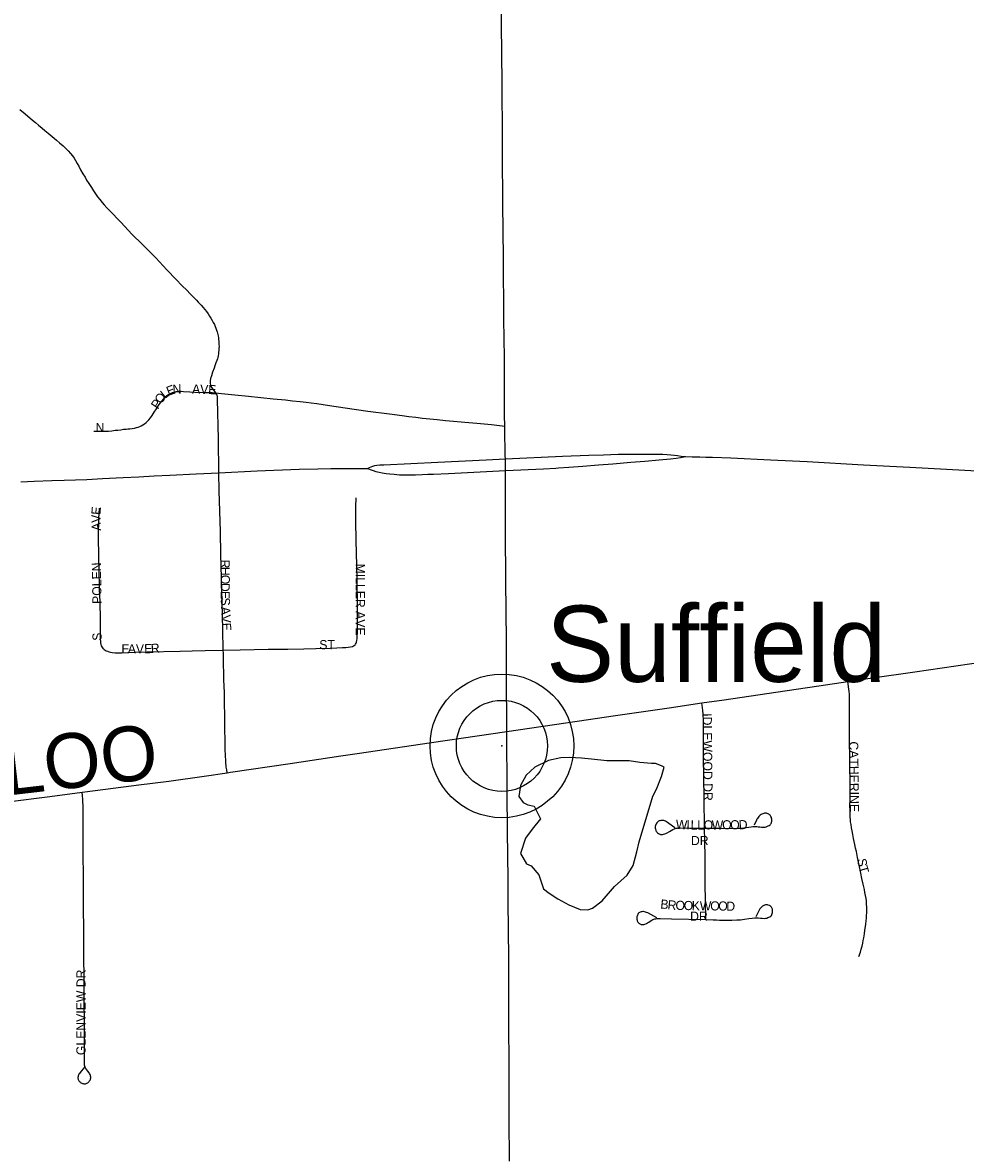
# Model space of a CAD drawing. Header units: feet. Extents: x 2113747 to 2516209, y 960708 to 1356798.
# Tile 9 of 206: x 2283997 to 2289153, y 1101027 to 1107212. Entities that reach past the tile are written whole.
import ezdxf

# ---------------------------------------------------------------- set-up
doc = ezdxf.new("R2010")
doc.units = ezdxf.units.FT
doc.header["$LTSCALE"] = 50
doc.header["$MEASUREMENT"] = 0
for name, color, linetype in [('0_Xref', 7, 'Continuous'), ('GM_X_County_Road', 3, 'Continuous'), ('GM_X_County_Road_Text', 3, 'Continuous'), ('GM_X_Minor_Lake', 5, 'Continuous'), ('GM_X_State_Route', 1, 'Continuous'), ('GM_X_Township_Road', 4, 'Continuous'), ('GM_X_Township_Subdivision', 4, 'Continuous'), ('GM_X_Township_Subdivision_Text', 4, 'Continuous'), ('GM_X_Unincorporated', 1, 'Continuous'), ('GM_X_Unincorporated_Location', 2, 'Continuous'), ('GM_X_Unincorporated_Text', 251, 'Continuous'), ('GM_X_US_Route', 1, 'Continuous')]:
    doc.layers.add(name, color=color, linetype=linetype)
doc.styles.add('Styledgn030', font='dgn030.shx')

# ---------------------------------------------------------------- blocks, each defined once
blk = doc.blocks.new('Unicorp16')
at = {"layer": 'GM_X_Unincorporated'}
for radius in [392.8488348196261, 249.0278639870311]:
    blk.add_circle((0, 0), radius, dxfattribs=at)
blk = doc.blocks.new('POR')
at = {"layer": 'GM_X_County_Road', "flags": 128}
for points in [[(2288509.530583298, 1103607.438449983), (2288632.889916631, 1103625.679883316), (2288876.065283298, 1103660.751991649), (2289025.868133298, 1103683.258508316), (2289176.556808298, 1103704.879199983), (2289408.446108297, 1103738.638974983), (2289580.394583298, 1103763.310841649), (2289722.389049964, 1103783.652008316), (2289873.504233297, 1103805.305508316), (2290119.271458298, 1103841.230633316), (2290336.823516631, 1103872.398549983), (2290625.602466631, 1103914.819724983), (2290869.630849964, 1103950.744849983), (2291014.217174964, 1103971.939033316), (2291201.618374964, 1103999.301183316), (2291366.381824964, 1104023.480924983), (2291483.540383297, 1104040.672491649), (2291586.000808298, 1104055.797133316), (2291638.559758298, 1104063.179008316)], [(2287711.664724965, 1103490.772016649), (2287834.335083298, 1103508.816599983), (2288116.585174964, 1103549.92544165), (2288351.952158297, 1103584.111724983), (2288509.530583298, 1103607.438449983)], [(2286644.409641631, 1103335.063666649), (2286770.032749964, 1103353.403524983), (2286905.957674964, 1103372.891674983), (2287030.826191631, 1103391.526808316), (2287239.421574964, 1103421.808899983), (2287533.843558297, 1103464.656583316), (2287711.664724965, 1103490.772016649)], [(2285839.654033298, 1103215.641333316), (2285974.069774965, 1103236.113733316), (2286232.894716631, 1103275.057224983), (2286482.172433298, 1103311.408858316), (2286644.409641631, 1103335.063666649)], [(2285115.935008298, 1103109.112674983), (2285132.962533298, 1103111.671724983), (2285459.930383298, 1103160.162441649), (2285737.423266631, 1103200.844774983), (2285839.654033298, 1103215.641333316)], [(2284321.743683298, 1103002.223124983), (2284450.778858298, 1103019.053799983), (2284632.733874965, 1103042.413333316), (2284796.873966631, 1103064.034024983), (2284989.229224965, 1103090.018224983), (2285115.935008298, 1103109.112674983)], [(2283698.713433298, 1102919.939824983), (2283914.493841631, 1102949.401708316), (2284145.530124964, 1102979.224483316), (2284321.743683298, 1103002.223124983)]]:
    blk.add_lwpolyline(points, dxfattribs=at)
at = {"layer": 'GM_X_Minor_Lake'}
blk.add_line((2287369.789999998, 1102732), (2287443.249999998, 1102980.66), dxfattribs=at)
at = {"layer": 'GM_X_Minor_Lake', "flags": 128}
blk.add_lwpolyline([(2287443.249999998, 1102980.66), (2287463.169999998, 1103018.79), (2287491.019999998, 1103088.99), (2287504.909999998, 1103139.11), (2287490.889999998, 1103147.11), (2287458.859999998, 1103159.06), (2287436.869999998, 1103159.01), (2287372.839999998, 1103164.87), (2287314.819999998, 1103174.76), (2287252.819999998, 1103174.62), (2287192.809999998, 1103174.49), (2287108.789999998, 1103184.33), (2287052.779999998, 1103188.2), (2286988.769999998, 1103192.07), (2286940.769999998, 1103189.96), (2286872.799999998, 1103175.78), (2286798.869999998, 1103139.53), (2286750.959999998, 1103095.35), (2286719.079999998, 1103039.16), (2286711.209999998, 1102979.02), (2286735.289999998, 1102947.02), (2286759.319999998, 1102933.04), (2286795.339999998, 1102927.11), (2286829.489999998, 1102857.04), (2286783.609999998, 1102800.82), (2286747.719999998, 1102750.65), (2286719.899999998, 1102668.41), (2286752.019999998, 1102610.37), (2286778.039999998, 1102600.41), (2286820.159999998, 1102550.41), (2286846.319999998, 1102474.31), (2286876.379999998, 1102450.33), (2286924.439999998, 1102420.38), (2286984.519999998, 1102386.45), (2287046.579999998, 1102360.53), (2287088.589999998, 1102358.62), (2287114.569999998, 1102368.71), (2287166.489999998, 1102408.9), (2287234.319999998, 1102487.21), (2287304.179999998, 1102549.49), (2287336.069999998, 1102601.67), (2287355.909999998, 1102675.86), (2287369.789999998, 1102732)], dxfattribs=at)
at = {"layer": 'GM_X_State_Route', "flags": 128}
for points in [[(2286621.696008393, 1106578.824560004), (2286620.131474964, 1106880.266549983), (2286616.817833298, 1107203.723908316), (2286616.883449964, 1107358.743283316)], [(2286631.925549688, 1105317.078430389), (2286631.614391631, 1105379.186874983), (2286628.661641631, 1105589.783566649), (2286626.660333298, 1105924.986308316), (2286622.887374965, 1106220.687816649), (2286622.132783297, 1106494.670208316), (2286621.696008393, 1106578.824560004)], [(2286636.798378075, 1104841.971619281), (2286634.304674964, 1104992.573474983), (2286634.107824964, 1105005.598383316), (2286633.189191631, 1105064.850233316), (2286631.925549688, 1105317.078430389)], [(2286638.110441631, 1104762.619866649), (2286637.060574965, 1104826.136799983), (2286636.798378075, 1104841.971619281)], [(2286637.556547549, 1104429.518739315), (2286637.323041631, 1104457.699216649), (2286638.110441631, 1104762.619866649)], [(2286644.409641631, 1103335.063666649), (2286644.376833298, 1103336.802508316), (2286643.851899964, 1103651.959358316), (2286642.703608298, 1103830.699158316), (2286639.816474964, 1104156.781183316), (2286637.556547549, 1104429.518739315)], [(2286658.799815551, 1101218.489953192), (2286658.484416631, 1101261.511383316), (2286658.582841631, 1101485.985999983), (2286656.942424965, 1101759.968391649), (2286655.367624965, 1102093.891608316), (2286652.480491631, 1102404.783374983), (2286651.660283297, 1102525.911741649), (2286648.313833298, 1102789.461083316), (2286646.673416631, 1102999.204758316), (2286644.409641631, 1103335.063666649)], [(2286660.518533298, 1100984.051308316), (2286658.799815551, 1101218.489953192)]]:
    blk.add_lwpolyline(points, dxfattribs=at)
at = {"layer": 'GM_X_Township_Road', "flags": 128}
for points in [[(2283982.177433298, 1106737.123791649), (2284010.392599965, 1106713.239324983), (2284050.385958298, 1106679.118658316), (2284066.822933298, 1106665.437583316), (2284084.178541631, 1106650.214516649), (2284103.272991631, 1106633.711924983), (2284117.511808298, 1106621.441608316), (2284127.157458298, 1106613.731649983), (2284136.278174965, 1106606.776283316), (2284147.990749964, 1106597.65556665), (2284158.390991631, 1106588.961358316), (2284169.250549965, 1106580.267149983), (2284182.275458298, 1106569.40759165), (2284198.778049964, 1106555.103158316), (2284217.872499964, 1106538.141249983), (2284233.489266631, 1106522.524483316), (2284246.087666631, 1106509.893274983), (2284258.653258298, 1106496.015349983), (2284269.086308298, 1106482.990441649), (2284278.207024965, 1106470.392041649), (2284286.441916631, 1106457.334324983), (2284295.562633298, 1106441.717558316), (2284303.797524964, 1106426.953808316), (2284314.197766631, 1106407.40004165), (2284326.369658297, 1106385.254416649), (2284338.082233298, 1106366.159966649), (2284347.170141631, 1106350.936899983), (2284358.456208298, 1106332.268958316), (2284372.793449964, 1106309.664016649), (2284384.506024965, 1106292.73491665), (2284395.759283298, 1106275.379308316), (2284407.045349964, 1106259.729733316), (2284418.790733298, 1106244.112966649), (2284431.356324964, 1106228.889899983), (2284442.642391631, 1106215.438483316), (2284457.832649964, 1106198.935891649), (2284471.710574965, 1106183.712824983), (2284533.357433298, 1106119.867808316), (2284596.710324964, 1106053.398124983), (2284651.401816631, 1105999.52684165), (2284724.761249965, 1105925.675283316), (2284786.375299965, 1105859.664916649), (2284836.703283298, 1105807.105966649), (2284867.969624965, 1105774.527291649), (2284896.184791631, 1105746.738633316), (2284912.228066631, 1105730.662549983), (2284931.322516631, 1105710.64946665), (2284947.825108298, 1105693.72036665), (2284957.798841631, 1105683.287316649), (2284966.493049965, 1105674.166599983), (2284973.874924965, 1105666.35821665), (2284984.275166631, 1105654.186324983), (2284993.395883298, 1105643.326766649), (2285002.943108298, 1105631.154874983), (2285012.063824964, 1105618.589283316), (2285019.872208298, 1105606.843899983), (2285026.368258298, 1105595.98434165), (2285034.176641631, 1105582.959433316), (2285039.819674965, 1105572.099874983), (2285045.462708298, 1105560.813808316), (2285050.252724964, 1105550.380758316), (2285054.124108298, 1105540.833533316), (2285058.028299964, 1105530.400483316), (2285061.079474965, 1105520.426749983), (2285063.244824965, 1105512.585558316), (2285064.983666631, 1105505.236491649), (2285066.263191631, 1105499.134141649), (2285068.002033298, 1105487.848074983), (2285068.887858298, 1105478.727358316), (2285069.740874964, 1105469.180133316), (2285070.167383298, 1105460.485924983), (2285070.593891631, 1105450.938699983), (2285071.020399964, 1105440.079141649), (2285070.593891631, 1105430.958424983), (2285069.708066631, 1105418.392833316), (2285068.855049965, 1105408.812799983), (2285067.969224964, 1105399.72489165), (2285066.230383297, 1105389.291841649), (2285064.491541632, 1105380.171124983), (2285062.326191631, 1105372.362741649), (2285058.848508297, 1105363.242024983), (2285054.058491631, 1105351.10294165), (2285048.415458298, 1105335.453366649), (2285043.625441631, 1105322.001949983), (2285035.784249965, 1105300.282833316), (2285029.255391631, 1105279.449541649), (2285025.351199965, 1105264.685791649), (2285022.726533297, 1105252.546708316), (2285022.300024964, 1105245.591341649), (2285022.726533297, 1105238.209466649), (2285024.038866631, 1105231.254099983), (2285027.057233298, 1105222.133383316), (2285031.420741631, 1105214.751508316), (2285035.751441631, 1105208.222649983), (2285041.820983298, 1105199.561249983), (2285051.794716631, 1105186.962849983)], [(2285051.794716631, 1105186.962849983), (2285083.946883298, 1105183.911674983), (2285157.306316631, 1105175.611166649), (2285232.863908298, 1105168.196483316), (2285367.017183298, 1105155.105958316), (2285434.766391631, 1105148.15059165), (2285473.841116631, 1105143.787083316), (2285514.228174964, 1105139.423574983), (2285548.086374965, 1105135.486574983), (2285574.562699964, 1105132.435399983), (2285606.255549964, 1105128.531208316), (2285675.743599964, 1105118.065349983), (2285761.701433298, 1105105.007633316), (2285885.880974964, 1105087.159899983), (2286002.678641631, 1105071.47751665), (2286072.560391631, 1105062.750499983), (2286109.469766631, 1105058.386991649), (2286148.117983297, 1105053.596974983), (2286183.911874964, 1105049.397508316), (2286223.216258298, 1105044.869958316), (2286264.029824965, 1105040.506449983), (2286309.633408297, 1105036.602258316), (2286353.038833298, 1105032.665258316), (2286414.685691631, 1105027.415924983), (2286481.122566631, 1105021.313574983), (2286561.896683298, 1105013.045874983), (2286634.107824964, 1105005.598383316)]]:
    blk.add_lwpolyline(points, dxfattribs=at)
at = {"layer": 'GM_X_Township_Subdivision', "flags": 128}
for points in [[(2284385.654316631, 1104978.17061665), (2284403.009924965, 1104977.28479165), (2284417.773674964, 1104976.825474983), (2284434.276266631, 1104976.825474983), (2284450.778858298, 1104977.251983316), (2284466.854941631, 1104978.137808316), (2284484.210549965, 1104979.84384165), (2284503.764316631, 1104982.00919165), (2284518.495258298, 1104983.748033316), (2284533.259008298, 1104985.486874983), (2284549.335091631, 1104987.652224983), (2284562.359999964, 1104988.931749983), (2284573.219558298, 1104989.817574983), (2284583.652608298, 1104990.67059165), (2284596.251008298, 1104991.982924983), (2284608.816599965, 1104994.148274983), (2284619.676158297, 1104996.740133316), (2284629.059341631, 1104999.856924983), (2284637.064574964, 1105002.809674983), (2284645.725974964, 1105007.140374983), (2284654.420183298, 1105011.897583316), (2284663.114391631, 1105017.999933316), (2284672.661616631, 1105025.677083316), (2284680.043491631, 1105032.730874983), (2284687.064474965, 1105039.948708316), (2284695.693066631, 1105050.972308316), (2284705.273099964, 1105063.997216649), (2284716.132658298, 1105080.499808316), (2284728.698249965, 1105099.594258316), (2284740.870141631, 1105117.802883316), (2284749.564349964, 1105130.401283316), (2284758.685066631, 1105142.113858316), (2284766.952766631, 1105152.546908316), (2284772.595799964, 1105159.502274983), (2284779.551166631, 1105166.424833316), (2284786.047216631, 1105172.067866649), (2284793.888408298, 1105177.710899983), (2284802.123299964, 1105182.468108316), (2284809.964491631, 1105185.945791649), (2284816.887049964, 1105188.570458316), (2284826.893591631, 1105191.588824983), (2284836.440816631, 1105193.754174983), (2284845.561533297, 1105195.066508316), (2284853.796424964, 1105195.49301665), (2284864.229474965, 1105195.49301665), (2284877.319999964, 1105195.066508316), (2284911.571899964, 1105193.294858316), (2284939.360558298, 1105191.424783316), (2284984.931333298, 1105188.89854165), (2285010.981149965, 1105188.045524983), (2285032.700266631, 1105188.045524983), (2285051.794716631, 1105186.962849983)], [(2285070.265808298, 1104749.758999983), (2285067.575524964, 1104935.158891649), (2285063.080783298, 1105150.676833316), (2285063.080783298, 1105161.109883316), (2285062.227766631, 1105167.605933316), (2285060.488924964, 1105173.675474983), (2285057.437749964, 1105179.580974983), (2285051.794716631, 1105186.962849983)], [(2285084.55859335, 1104174.920453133), (2285081.650299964, 1104302.515799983), (2285079.091249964, 1104428.007674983), (2285072.726433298, 1104650.612216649), (2285070.265808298, 1104749.758999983)], [(2285800.907391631, 1103800.482683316), (2285806.123916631, 1103802.648033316), (2285810.913933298, 1103805.666399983), (2285814.818124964, 1103809.144083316), (2285818.295808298, 1103813.048274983), (2285821.346983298, 1103817.838291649), (2285823.512333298, 1103823.907833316), (2285825.251174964, 1103832.142724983), (2285826.563508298, 1103844.314616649), (2285827.449333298, 1103857.766033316), (2285828.302349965, 1103872.956291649), (2285828.761666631, 1103902.943108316), (2285828.367966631, 1104019.281458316), (2285826.268233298, 1104163.90059165), (2285822.856166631, 1104313.703441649), (2285821.576641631, 1104378.401474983), (2285820.723624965, 1104415.278041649), (2285819.903416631, 1104450.02206665), (2285819.936224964, 1104511.340841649), (2285820.034649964, 1104563.571708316), (2285820.395541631, 1104611.996808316)], [(2284439.295941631, 1103787.162499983), (2284435.358941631, 1103791.985324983), (2284431.881258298, 1103797.201849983), (2284428.862891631, 1103803.304199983), (2284426.697541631, 1103810.226758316), (2284424.958699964, 1103819.806791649), (2284424.072874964, 1103828.46819165), (2284423.219858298, 1103839.327749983), (2284422.793349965, 1103852.352658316), (2284422.793349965, 1103865.836883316), (2284422.826158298, 1103880.14131665), (2284422.826158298, 1103903.172766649), (2284421.973141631, 1103983.48756665), (2284421.349783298, 1104008.126624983), (2284420.693616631, 1104040.803724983), (2284418.987583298, 1104081.61729165), (2284418.134566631, 1104109.832458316), (2284417.708058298, 1104139.819274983), (2284416.428533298, 1104199.300783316), (2284411.605708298, 1104394.182283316), (2284411.769749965, 1104425.51424165), (2284412.918041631, 1104476.20311665), (2284413.967908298, 1104500.186008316), (2284415.706749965, 1104526.695141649), (2284417.904908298, 1104556.222641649)], [(2285094.347124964, 1103779.386924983), (2285091.656841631, 1103893.330266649), (2285087.588608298, 1104041.984824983), (2285084.55859335, 1104174.920453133)], [(2285094.347124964, 1103779.386924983), (2285186.571349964, 1103781.191383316), (2285339.687841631, 1103784.308174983), (2285392.804533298, 1103784.997149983), (2285447.528833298, 1103785.850166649), (2285535.225508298, 1103787.129691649), (2285601.235874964, 1103788.802916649), (2285679.385324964, 1103790.935458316), (2285714.555858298, 1103792.24779165), (2285747.134533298, 1103793.527316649), (2285765.375966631, 1103794.80684165), (2285777.941558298, 1103796.119174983), (2285790.113449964, 1103797.858016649), (2285800.907391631, 1103800.482683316)], [(2284439.295941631, 1103787.162499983), (2284443.593833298, 1103783.750433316), (2284448.383849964, 1103780.272749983), (2284454.486199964, 1103776.729449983), (2284460.555741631, 1103774.13759165), (2284465.345758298, 1103772.398749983), (2284470.562283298, 1103770.659908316), (2284477.911349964, 1103768.986683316), (2284487.491383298, 1103767.182224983), (2284502.681641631, 1103765.86989165), (2284518.757724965, 1103765.410574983), (2284539.591016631, 1103765.837083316), (2284572.596199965, 1103767.149416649), (2284612.097433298, 1103768.855449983), (2284678.107799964, 1103770.987991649), (2284857.864658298, 1103774.367249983), (2284923.448516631, 1103775.679583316), (2284995.954933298, 1103776.926299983), (2285094.347124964, 1103779.386924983)], [(2285115.935008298, 1103109.112674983), (2285113.244724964, 1103125.385608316), (2285110.652866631, 1103140.149358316), (2285109.340533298, 1103150.123091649), (2285108.487516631, 1103160.129633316), (2285107.601691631, 1103177.485241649), (2285106.748674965, 1103200.057374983), (2285105.469149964, 1103239.591416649), (2285104.616133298, 1103281.684508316), (2285103.336608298, 1103351.599066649), (2285102.942908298, 1103409.768241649), (2285101.236874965, 1103500.089583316), (2285100.383858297, 1103547.858516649), (2285098.251316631, 1103617.346566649), (2285097.398299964, 1103652.517099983), (2285096.085966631, 1103703.140358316), (2285094.708016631, 1103762.129741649), (2285094.347124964, 1103779.386924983)], [(2288571.013399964, 1102103.86534165), (2288578.821783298, 1102127.520149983), (2288583.841458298, 1102144.613291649), (2288588.401816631, 1102161.411158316), (2288592.306008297, 1102177.454433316), (2288594.930674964, 1102191.365166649), (2288597.522533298, 1102206.128916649), (2288601.000216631, 1102227.388716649), (2288603.624883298, 1102247.368991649), (2288607.988391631, 1102278.635333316), (2288610.580249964, 1102300.32164165), (2288611.892583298, 1102312.92004165), (2288612.778408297, 1102326.830774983), (2288613.664233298, 1102344.186383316), (2288614.090741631, 1102359.37664165), (2288614.090741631, 1102372.401549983), (2288612.811216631, 1102392.808333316), (2288611.498883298, 1102408.457908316), (2288609.792849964, 1102421.909324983), (2288607.627499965, 1102437.558899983), (2288604.149816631, 1102454.914508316), (2288600.672133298, 1102471.417099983), (2288594.176083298, 1102499.205758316), (2288587.680033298, 1102531.357924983), (2288581.183983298, 1102560.852616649), (2288572.096074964, 1102603.864341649), (2288563.861183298, 1102644.841949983), (2288556.938624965, 1102678.536108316), (2288552.575116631, 1102696.77754165), (2288548.244416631, 1102716.75781665), (2288541.321858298, 1102750.189508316), (2288536.991158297, 1102771.908624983), (2288533.546283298, 1102792.315408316), (2288530.921616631, 1102807.964983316), (2288527.903249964, 1102825.747099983), (2288525.737899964, 1102840.510849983), (2288523.999058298, 1102853.995074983), (2288523.146041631, 1102865.707649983), (2288522.719533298, 1102880.897908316), (2288522.293024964, 1102901.30469165), (2288521.866516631, 1102931.71801665), (2288522.325833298, 1102959.933183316), (2288523.211658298, 1103016.363516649), (2288521.538433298, 1103186.573149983), (2288519.504316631, 1103286.146441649), (2288519.438699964, 1103330.306458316), (2288518.618491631, 1103406.290558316), (2288519.963633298, 1103487.064674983), (2288519.963633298, 1103505.306108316), (2288519.963633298, 1103520.922874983), (2288519.537124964, 1103538.737799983), (2288518.257599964, 1103553.042233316), (2288516.518758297, 1103566.067141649), (2288514.353408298, 1103579.55136665), (2288511.761549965, 1103595.627449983), (2288509.530583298, 1103607.438449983)], [(2287726.756558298, 1102807.01354165), (2287725.017716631, 1102969.480408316), (2287722.655516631, 1103085.195399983), (2287721.113524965, 1103190.050833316), (2287720.391741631, 1103301.205466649), (2287719.998041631, 1103390.640983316), (2287718.718516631, 1103431.028041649), (2287716.979674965, 1103447.957141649), (2287714.814324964, 1103466.198574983), (2287713.534799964, 1103476.205116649), (2287711.664724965, 1103490.772016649)], [(2284335.293524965, 1101499.273374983), (2284312.262074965, 1101470.172383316), (2284307.931374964, 1101464.529349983), (2284304.880199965, 1101460.198649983), (2284302.714849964, 1101455.441441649), (2284300.976008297, 1101451.077933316), (2284300.122991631, 1101447.17374165), (2284299.663674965, 1101443.269549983), (2284299.663674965, 1101439.365358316), (2284300.122991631, 1101435.46116665), (2284301.402516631, 1101431.556974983), (2284303.141358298, 1101428.079291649), (2284304.880199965, 1101424.601608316), (2284307.045549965, 1101422.009749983), (2284309.637408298, 1101418.958574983), (2284312.688583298, 1101416.333908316), (2284316.166266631, 1101413.742049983), (2284320.070458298, 1101411.576699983), (2284323.548141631, 1101410.26436665), (2284327.452333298, 1101408.952033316), (2284332.209541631, 1101408.099016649), (2284336.113733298, 1101408.099016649), (2284340.050733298, 1101408.525524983), (2284344.381433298, 1101409.37854165), (2284348.712133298, 1101411.117383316), (2284353.502149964, 1101414.135749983), (2284356.553324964, 1101416.333908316), (2284359.145183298, 1101418.925766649), (2284361.310533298, 1101421.517624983), (2284363.475883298, 1101424.142291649), (2284365.674041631, 1101427.619974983), (2284367.412883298, 1101431.950674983), (2284368.265899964, 1101435.428358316), (2284369.151724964, 1101440.644883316), (2284369.151724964, 1101444.975583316), (2284368.725216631, 1101449.306283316), (2284367.839391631, 1101453.997874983), (2284366.100549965, 1101458.88631665), (2284363.311841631, 1101463.873183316), (2284360.916833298, 1101468.433541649), (2284353.370916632, 1101477.816724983), (2284343.134716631, 1101492.318008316), (2284339.197716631, 1101499.273374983), (2284337.032366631, 1101504.916408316), (2284336.179349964, 1101510.100124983), (2284335.752841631, 1101515.775966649), (2284335.326333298, 1101527.915049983), (2284335.687224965, 1101627.127449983), (2284334.538933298, 1101719.417291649), (2284333.751533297, 1101892.64529165), (2284332.570433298, 1102196.58169165), (2284330.306658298, 1102424.927691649), (2284329.617683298, 1102530.012783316), (2284328.436583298, 1102677.256583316), (2284328.502199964, 1102791.46239165), (2284328.108499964, 1102886.540941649), (2284327.681991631, 1102930.832191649), (2284326.960208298, 1102949.92664165), (2284325.975958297, 1102964.690391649), (2284324.237116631, 1102982.505316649), (2284321.743683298, 1103002.223124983)], [(2287726.756558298, 1102807.01354165), (2287737.123991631, 1102806.816691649), (2287805.299708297, 1102805.471549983), (2287888.665683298, 1102805.012233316), (2287912.123641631, 1102805.43874165), (2287928.593424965, 1102806.291758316), (2287942.077649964, 1102807.604091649), (2287955.036941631, 1102809.539783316), (2287969.439799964, 1102811.901983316), (2287982.464708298, 1102814.067333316), (2287990.732408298, 1102815.478091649), (2287996.769141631, 1102815.806174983), (2288003.790124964, 1102815.510899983), (2288013.238924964, 1102814.69069165), (2288020.227099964, 1102814.067333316), (2288028.921308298, 1102813.181508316), (2288038.895041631, 1102811.901983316), (2288046.703424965, 1102811.016158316), (2288052.346458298, 1102811.016158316), (2288057.562983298, 1102811.869174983), (2288062.779508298, 1102813.181508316), (2288067.110208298, 1102814.920349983), (2288071.473716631, 1102816.659191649), (2288075.377908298, 1102818.398033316), (2288079.708608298, 1102820.989891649), (2288084.925133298, 1102824.894083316), (2288087.976308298, 1102827.945258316), (2288090.568166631, 1102831.849449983), (2288092.307008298, 1102835.327133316), (2288093.619341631, 1102839.657833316), (2288094.505166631, 1102844.874358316), (2288094.505166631, 1102850.058074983), (2288094.078658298, 1102855.73391665), (2288093.192833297, 1102860.491124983), (2288091.913308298, 1102864.821824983), (2288089.715149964, 1102869.61184165), (2288087.549799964, 1102873.516033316), (2288084.957941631, 1102876.993716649), (2288082.366083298, 1102879.618383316), (2288078.429083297, 1102882.21024165), (2288074.098383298, 1102884.375591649), (2288069.767683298, 1102886.114433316), (2288064.551158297, 1102887.42676665), (2288060.646966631, 1102887.853274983), (2288055.430441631, 1102887.42676665), (2288050.640424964, 1102886.573749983), (2288045.423899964, 1102885.261416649), (2288040.240183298, 1102883.096066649), (2288036.335991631, 1102880.93071665), (2288030.692958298, 1102877.026524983), (2288026.755958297, 1102873.548841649), (2288023.737591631, 1102870.071158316), (2288019.374083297, 1102864.854633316), (2288015.469891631, 1102858.78509165), (2288013.304541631, 1102854.454391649), (2288010.679874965, 1102849.237866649), (2287998.507983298, 1102821.875716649)], [(2287564.158458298, 1102807.932174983), (2287531.153274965, 1102831.849449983), (2287523.771399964, 1102837.065974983), (2287518.161174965, 1102840.970166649), (2287512.944649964, 1102844.02134165), (2287507.728124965, 1102846.186691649), (2287503.397424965, 1102847.499024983), (2287498.180899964, 1102848.352041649), (2287492.537866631, 1102848.778549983), (2287488.174358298, 1102848.352041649), (2287482.531324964, 1102847.072516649), (2287478.627133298, 1102845.760183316), (2287475.149449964, 1102844.02134165), (2287472.131083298, 1102841.855991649), (2287468.194083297, 1102837.951799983), (2287465.175716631, 1102834.474116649), (2287462.124541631, 1102830.143416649), (2287459.959191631, 1102825.353399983), (2287458.220349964, 1102820.136874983), (2287457.334524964, 1102814.953158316), (2287456.908016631, 1102810.163141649), (2287457.334524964, 1102805.373124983), (2287458.187541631, 1102800.61591665), (2287459.499874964, 1102796.285216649), (2287460.812208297, 1102792.34821665), (2287462.977558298, 1102788.01751665), (2287465.569416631, 1102784.113324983), (2287469.473608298, 1102780.209133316), (2287474.263624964, 1102776.731449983), (2287478.594324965, 1102774.53329165), (2287485.123183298, 1102772.367941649), (2287491.619233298, 1102771.514924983), (2287495.949933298, 1102771.514924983), (2287502.478791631, 1102772.794449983), (2287508.548333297, 1102774.53329165), (2287515.077191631, 1102777.125149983), (2287522.459066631, 1102781.488658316), (2287534.171641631, 1102788.411216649), (2287543.718866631, 1102793.62774165), (2287552.445883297, 1102798.384949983), (2287561.566599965, 1102802.68284165), (2287570.227999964, 1102805.34031665), (2287578.036383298, 1102806.619841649), (2287585.877574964, 1102807.505666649), (2287595.424799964, 1102807.932174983), (2287646.212099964, 1102807.046349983), (2287726.756558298, 1102807.01354165)], [(2287732.957333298, 1102306.456799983), (2287730.004583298, 1102504.881599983), (2287729.217183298, 1102647.729083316), (2287727.511149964, 1102737.623916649), (2287726.756558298, 1102807.01354165)], [(2287732.957333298, 1102306.456799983), (2287773.410008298, 1102304.783574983), (2287791.618633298, 1102303.897749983), (2287807.629099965, 1102303.27439165), (2287830.266849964, 1102303.011924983), (2287853.298299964, 1102303.011924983), (2287875.870433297, 1102303.438433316), (2287903.659091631, 1102304.291449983), (2287923.212858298, 1102305.570974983), (2287945.325674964, 1102308.162833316), (2287968.783633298, 1102311.640516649), (2287986.172049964, 1102313.805866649), (2288000.935799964, 1102315.544708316), (2288010.483024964, 1102316.397724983), (2288020.456758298, 1102315.97121665), (2288033.055158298, 1102314.658883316), (2288041.290049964, 1102313.773058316), (2288052.149608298, 1102312.92004165), (2288059.531483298, 1102313.346549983), (2288066.913358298, 1102314.626074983), (2288073.442216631, 1102316.791424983), (2288079.085249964, 1102318.956774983), (2288084.301774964, 1102322.007949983), (2288089.058983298, 1102325.485633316), (2288092.536666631, 1102329.389824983), (2288095.161333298, 1102334.147033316), (2288096.900174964, 1102338.937049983), (2288098.179699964, 1102344.153574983), (2288098.639016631, 1102348.910783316), (2288099.065524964, 1102353.274291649), (2288098.639016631, 1102358.031499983), (2288098.212508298, 1102362.395008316), (2288096.900174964, 1102366.725708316), (2288094.734824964, 1102371.056408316), (2288092.142966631, 1102374.960599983), (2288089.091791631, 1102378.011774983), (2288085.614108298, 1102380.636441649), (2288081.283408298, 1102383.228299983), (2288075.213866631, 1102385.393649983), (2288070.423849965, 1102386.279474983), (2288065.666641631, 1102386.705983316), (2288060.876624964, 1102386.279474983), (2288054.807083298, 1102384.999949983), (2288051.329399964, 1102383.68761665), (2288046.965891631, 1102381.52226665), (2288043.061699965, 1102378.897599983), (2288037.845174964, 1102374.566899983), (2288033.940983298, 1102370.236199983), (2288029.150966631, 1102364.133849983), (2288025.706091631, 1102358.523624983), (2288007.759933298, 1102321.811099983)], [(2287465.339758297, 1102315.97121665), (2287415.602324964, 1102342.185074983), (2287409.532783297, 1102345.236249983), (2287404.316258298, 1102347.401599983), (2287397.787399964, 1102349.14044165), (2287392.603683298, 1102349.566949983), (2287388.699491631, 1102349.566949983), (2287384.335983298, 1102349.14044165), (2287379.578774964, 1102348.287424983), (2287374.362249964, 1102346.548583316), (2287370.884566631, 1102344.80974165), (2287366.980374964, 1102342.217883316), (2287363.929199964, 1102338.740199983), (2287360.878024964, 1102333.950183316), (2287359.171991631, 1102330.045991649), (2287357.400341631, 1102325.71529165), (2287356.547324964, 1102321.351783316), (2287356.120816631, 1102316.594574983), (2287356.120816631, 1102312.263874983), (2287356.547324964, 1102307.900366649), (2287357.400341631, 1102303.569666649), (2287358.712674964, 1102299.238966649), (2287360.451516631, 1102295.301966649), (2287362.616866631, 1102292.283599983), (2287365.208724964, 1102289.232424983), (2287367.833391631, 1102286.64056665), (2287370.425249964, 1102284.442408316), (2287373.476424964, 1102282.277058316), (2287376.921299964, 1102280.53821665), (2287380.398983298, 1102279.685199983), (2287384.303174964, 1102279.225883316), (2287388.666683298, 1102279.225883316), (2287394.309716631, 1102280.111708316), (2287400.805766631, 1102281.850549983), (2287408.646958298, 1102284.868916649), (2287414.289991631, 1102287.92009165), (2287422.098374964, 1102292.677299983), (2287429.906758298, 1102297.893824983), (2287437.747949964, 1102302.224524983), (2287444.670508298, 1102306.128716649), (2287449.887033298, 1102308.294066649), (2287455.530066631, 1102310.032908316), (2287460.320083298, 1102310.918733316), (2287465.799074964, 1102311.509283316), (2287471.606149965, 1102311.771749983), (2287483.318724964, 1102311.738941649), (2287544.998391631, 1102309.540783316), (2287732.957333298, 1102306.456799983)]]:
    blk.add_lwpolyline(points, dxfattribs=at)
at = {"layer": 'GM_X_Unincorporated_Location'}
blk.add_point((2286618.33289884, 1103256.065025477), dxfattribs=at)
at = {"layer": 'GM_X_US_Route', "flags": 128}
for points in [[(2287622.918183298, 1104837.980608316), (2287658.941733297, 1104837.094783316), (2287701.395716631, 1104836.307383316), (2287733.974391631, 1104835.848066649), (2287770.883766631, 1104834.962241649), (2287869.866508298, 1104831.451749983), (2288086.532741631, 1104820.920274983), (2288288.008716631, 1104810.84811665), (2288596.275816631, 1104792.475449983), (2288848.998408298, 1104779.778624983), (2289250.605216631, 1104758.321974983)], [(2285883.912474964, 1104772.724833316), (2285894.312716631, 1104778.827183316), (2285903.433433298, 1104783.19069165), (2285912.127641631, 1104786.209058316), (2285922.987199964, 1104788.800916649), (2285934.699774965, 1104790.96626665), (2285951.202366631, 1104792.705108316), (2285972.494974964, 1104793.984633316), (2286268.196483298, 1104807.764133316), (2286531.745824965, 1104821.084316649), (2286637.060574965, 1104826.136799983), (2286949.789608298, 1104841.064591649), (2287093.850999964, 1104846.477966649), (2287173.083124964, 1104848.610508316), (2287254.283749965, 1104850.743049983), (2287412.747999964, 1104851.956958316), (2287461.402758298, 1104851.497641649), (2287499.165149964, 1104851.038324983), (2287521.310774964, 1104850.185308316), (2287542.603383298, 1104848.446466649), (2287562.124341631, 1104846.248308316), (2287579.479949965, 1104844.082958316), (2287599.460224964, 1104841.031783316), (2287622.918183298, 1104837.980608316)], [(2286928.370515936, 1104776.388869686), (2286984.500824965, 1104780.500408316), (2287061.797258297, 1104786.110633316), (2287146.016249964, 1104793.033191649), (2287224.165699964, 1104799.069924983), (2287324.067074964, 1104807.272008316), (2287399.165349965, 1104813.308741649), (2287478.200624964, 1104820.329724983), (2287539.978716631, 1104825.841524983), (2287571.671566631, 1104829.74571665), (2287595.129524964, 1104833.223399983), (2287622.918183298, 1104837.980608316)], [(2283986.836216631, 1104700.185608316), (2284060.654966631, 1104703.203974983), (2284157.045849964, 1104707.042549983), (2284223.482724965, 1104709.207899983), (2284286.015408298, 1104710.913933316), (2284347.235758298, 1104713.472983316), (2284434.505924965, 1104718.230191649), (2284546.972891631, 1104724.234116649), (2284632.963533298, 1104728.564816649), (2284717.182524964, 1104732.403391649), (2284802.746658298, 1104736.274774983), (2284946.447158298, 1104743.62384165), (2285070.265808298, 1104749.758999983), (2285279.911058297, 1104759.96239165), (2285509.208499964, 1104770.264208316), (2285610.783099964, 1104771.97024165), (2285682.863008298, 1104772.790449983), (2285883.912474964, 1104772.724833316)], [(2285883.912474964, 1104772.724833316), (2285903.006924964, 1104765.999124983), (2285914.719499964, 1104762.094933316), (2285929.483249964, 1104757.731424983), (2285946.412349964, 1104753.367916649), (2285963.341449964, 1104749.890233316), (2285985.487074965, 1104746.412549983), (2286004.581524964, 1104744.247199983), (2286028.892499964, 1104741.622533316), (2286057.993491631, 1104739.424374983), (2286080.565624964, 1104738.571358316), (2286109.240108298, 1104738.538549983), (2286144.837149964, 1104738.965058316), (2286183.058858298, 1104740.244583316), (2286213.439374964, 1104741.524108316), (2286244.279208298, 1104742.836441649), (2286325.906341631, 1104746.707824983), (2286638.110441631, 1104762.619866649)], [(2286638.110441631, 1104762.619866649), (2286846.410549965, 1104771.018799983), (2286913.733249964, 1104775.316691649), (2286928.370515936, 1104776.388869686)]]:
    blk.add_lwpolyline(points, dxfattribs=at)
at = {"color": 7, "linetype": 'Continuous', "lineweight": 0}
blk.add_blockref('Unicorp16', (2286618.33289884, 1103256.065025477), dxfattribs=at)
at = {"layer": 'GM_X_County_Road_Text', "insert": (2282468.996856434, 1102811.906149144), "char_height": 300.0000000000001, "attachment_point": 7, "rotation": 6.634665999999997, "line_spacing_factor": 0.8, "style": 'Styledgn030'}
blk.add_mtext('{\\Fdgn000|c0;\\C256;WATERLOO}', dxfattribs=at)
at = {"layer": 'GM_X_Township_Subdivision_Text', "char_height": 50.00000000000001, "attachment_point": 7, "line_spacing_factor": 0.8, "style": 'Styledgn030'}
for s, insert, rotation in [('{\\Fdgn000|c0;\\C256;E}', (2284794.904518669, 1105170.138927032), 21.365089), ('{\\Fdgn000|c0;\\C256;N}', (2284818.365968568, 1105180.958369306), 2.9082480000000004), ('{\\Fdgn000|c0;\\C256;A}', (2284923.379498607, 1105183.264372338), 358.425856), ('{\\Fdgn000|c0;\\C256;V}', (2284967.049469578, 1105182.065855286), 357.836036), ('{\\Fdgn000|c0;\\C256;E}', (2285010.999746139, 1105180.405151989), 357.786904), ('{\\Fdgn000|c0;\\C256;O}', (2284755.674396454, 1105122.655924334), 54.909492), ('{\\Fdgn000|c0;\\C256;L}', (2284775.284056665, 1105152.591034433), 38.826187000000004), ('{\\Fdgn000|c0;\\C256;P}', (2284736.459877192, 1105093.96093144), 56.181087), ('{\\Fdgn000|c0;\\C256;N}', (2284396.201646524, 1104972.035318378), 1e-05), ('{\\Fdgn000|c0;\\C256;E}', (2284422.004440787, 1104517.912853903), 85.159218), ('{\\Fdgn000|c0;\\C256;V}', (2284423.685541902, 1104477.521851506), 92.076614), ('{\\Fdgn000|c0;\\C256;A}', (2284425.296451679, 1104433.557431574), 92.098457), ('{\\Fdgn000|c0;\\C256;POLEN}', (2284429.692451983, 1104033.087594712), 91.02005), ('{\\Fdgn000|c0;\\C256;R}', (2285079.913558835, 1104275.134249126), 270.0243), ('{\\Fdgn000|c0;\\C256;MILLER AVE}', (2285819.108849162, 1104253.142199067), 270), ('{\\Fdgn000|c0;\\C256;O}', (2285079.947125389, 1104191.559376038), 270), ('{\\Fdgn000|c0;\\C256;H}', (2285079.930343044, 1104235.540561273), 270.021866), ('{\\Fdgn000|c0;\\C256;D}', (2285079.947126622, 1104147.542094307), 270.015366), ('{\\Fdgn000|c0;\\C256;S}', (2285080.003878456, 1104066.904863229), 271.18782799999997), ('{\\Fdgn000|c0;\\C256;E}', (2285079.96391227, 1104103.546860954), 270.020584), ('{\\Fdgn000|c0;\\C256;A}', (2285081.437195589, 1104016.024480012), 273.20759599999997), ('{\\Fdgn000|c0;\\C256;V}', (2285083.905847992, 1103972.04229083), 273.252457), ('{\\Fdgn000|c0;\\C256;E}', (2285086.407189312, 1103928.092611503), 273.26695299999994), ('{\\Fdgn000|c0;\\C256;S}', (2284429.697150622, 1103830.740091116), 90), ('{\\Fdgn000|c0;\\C256;E}', (2284537.022109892, 1103762.047823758), 0.027322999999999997), ('{\\Fdgn000|c0;\\C256;A}', (2284572.24174095, 1103762.064611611), 0.03786099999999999), ('{\\Fdgn000|c0;\\C256;V}', (2284616.234264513, 1103762.098181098), 0.03786099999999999), ('{\\Fdgn000|c0;\\C256;E}', (2284662.566118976, 1103762.182119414), 1.927167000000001), ('{\\Fdgn000|c0;\\C256;R}', (2284699.70736924, 1103763.446291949), 3.508565), ('{\\Fdgn000|c0;\\C256;ST}', (2285619.398655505, 1103784.052474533), 1e-05), ('{\\Fdgn000|c0;\\C256;IDLEWOOD DR}', (2287715.505521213, 1103434.436905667), 270.58477800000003), ('{\\Fdgn000|c0;\\C256;CATHERINE}', (2288516.301259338, 1103280.364819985), 270.72565499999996), ('{\\Fdgn000|c0;\\C256;W}', (2287568.235148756, 1102802.867045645), 356.87146), ('{\\Fdgn000|c0;\\C256;I}', (2287626.56352409, 1102799.688229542), 357.846721), ('{\\Fdgn000|c0;\\C256;L}', (2287650.507350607, 1102798.812761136), 359.41772399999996), ('{\\Fdgn000|c0;\\C256;L}', (2287686.543002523, 1102798.458791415), 0.09544000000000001), ('{\\Fdgn000|c0;\\C256;O}', (2287721.802443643, 1102798.525991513), 0.15037599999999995), ('{\\Fdgn000|c0;\\C256;W}', (2287765.836140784, 1102798.643505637), 0.16503), ('{\\Fdgn000|c0;\\C256;O}', (2287823.031946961, 1102798.811332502), 0.153022), ('{\\Fdgn000|c0;\\C256;O}', (2287867.029128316, 1102798.92883851), 0.162002), ('{\\Fdgn000|c0;\\C256;D}', (2287914.736164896, 1102799.175053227), 3.150537), ('{\\Fdgn000|c0;\\C256;DR}', (2287652.185711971, 1102713.360655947), 1e-05), ('{\\Fdgn000|c0;\\C256;S}', (2288560.500524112, 1102636.444801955), 279.13452099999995), ('{\\Fdgn000|c0;\\C256;T}', (2288567.875252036, 1102593.614548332), 285.791435), ('{\\Fdgn000|c0;\\C256;B}', (2287483.170622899, 1102367.329202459), 354.209655), ('{\\Fdgn000|c0;\\C256;R}', (2287522.564156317, 1102363.334459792), 354.209655), ('{\\Fdgn000|c0;\\C256;O}', (2287567.0530531, 1102358.999518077), 358.315138), ('{\\Fdgn000|c0;\\C256;O}', (2287612.184717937, 1102357.680018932), 359.24952499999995), ('{\\Fdgn000|c0;\\C256;K}', (2287656.177244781, 1102357.109340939), 359.24952499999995), ('{\\Fdgn000|c0;\\C256;W}', (2287700.166645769, 1102356.538704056), 359.243498), ('{\\Fdgn000|c0;\\C256;O}', (2287757.388590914, 1102355.783356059), 359.24952499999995), ('{\\Fdgn000|c0;\\C256;O}', (2287801.373548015, 1102355.212778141), 359.234936), ('{\\Fdgn000|c0;\\C256;D}', (2287845.390426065, 1102354.62521533), 359.24952499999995), ('{\\Fdgn000|c0;\\C256;DR}', (2287647.788135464, 1102299.770482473), 1e-05), ('{\\Fdgn000|c0;\\C256;GLENVIEW DR}', (2284341.69531219, 1101564.747326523), 90)]:
    blk.add_mtext(s, dxfattribs=dict(at, insert=insert, rotation=rotation))
at = {"layer": 'GM_X_Unincorporated_Text', "insert": (2286860.20278865, 1103600.501260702), "char_height": 417.0000000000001, "attachment_point": 7, "rotation": 1e-05, "line_spacing_factor": 0.8, "style": 'Styledgn030'}
blk.add_mtext('{\\Fdgn000|c0;\\C256;Suffield}', dxfattribs=at)

msp = doc.modelspace()

# ---------------------------------------------------------------- block references
at = {"layer": '0_Xref'}
msp.add_blockref('POR', (0, 0), dxfattribs=at)

doc.saveas('drawing.dxf')
